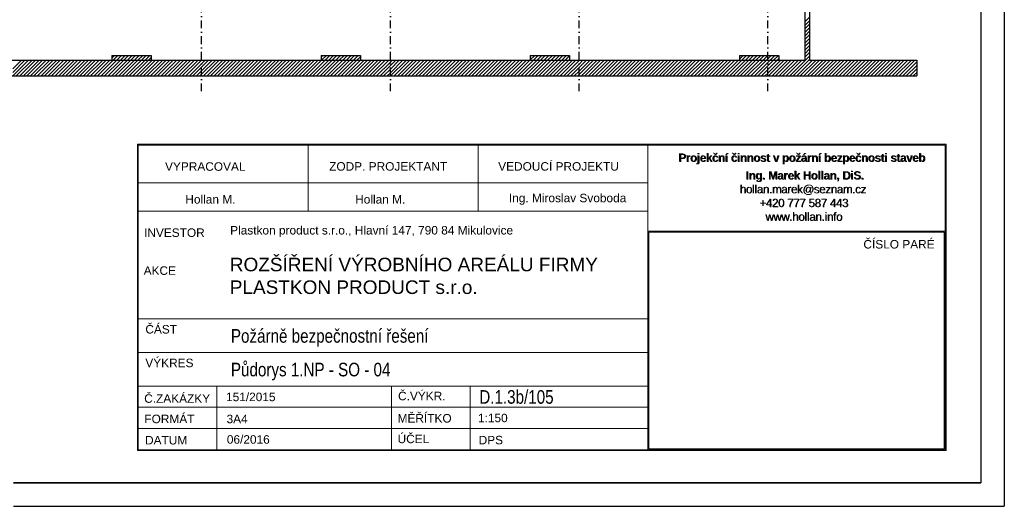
# Model space of a CAD drawing. Header units: millimetres. Extents: x 2886542 to 7567581, y -792623 to 134766.
# Tile 252 of 256: x 4921160 to 4952457, y -419614 to -404155. Entities that reach past the tile are written whole.
import ezdxf

# ---------------------------------------------------------------- set-up
doc = ezdxf.new("R2010")
doc.units = ezdxf.units.MM
doc.linetypes.add('DASHDOT', pattern=[1, 0.5, -0.25, 0, -0.25])
doc.layers.add('CKPROSTUPY_NADROVINOU', color=7, linetype='DASHDOT', lineweight=25)
doc.layers.add('Text obecně', color=7, linetype='Continuous', lineweight=25)
doc.layers.add('IN_NS_VYPLNE OTVORU', color=16, linetype='Continuous')
doc.layers.add('LEGENDA', color=30, linetype='Continuous')
doc.styles.add('ARIAL', font='arial.ttf')

msp = doc.modelspace()

# ---------------------------------------------------------------- linework, layer by layer
at = {"layer": 'CKPROSTUPY_NADROVINOU', "color": 0, "ltscale": 500}
for p, q in [((4926943.4, -406428.5), (4926943.4, -379211)), ((4932943.4, -406428.5), (4932943.4, -379211)), ((4938943.4, -406428.5), (4938943.4, -379211)), ((4944943.4, -406428.5), (4944943.4, -379211))]:
    msp.add_line(p, q, dxfattribs=at)
at = {"layer": 'IN_NS_VYPLNE OTVORU', "color": 0}
for p, q in [((4946118.4, -403472.4), (4946118.4, -405442.4)), ((4946268.4, -403472.4), (4946268.4, -405442.4)), ((4946118.4, -404225.2), (4946268.4, -404075.2)), ((4946118.4, -404337.5), (4946268.4, -404187.5)), ((4946118.4, -404449.7), (4946268.4, -404299.7)), ((4946118.4, -404562), (4946268.4, -404412)), ((4946118.4, -404674.3), (4946268.4, -404524.3)), ((4946118.4, -404786.5), (4946268.4, -404636.5)), ((4946118.4, -404898.8), (4946268.4, -404748.8)), ((4946118.4, -405011), (4946268.4, -404861)), ((4946118.4, -405123.3), (4946268.4, -404973.3)), ((4924088.4, -405292.4), (4925338.4, -405292.4)), ((4924088.4, -405292.4), (4924088.4, -405442.4)), ((4924088.4, -405376.1), (4924172.2, -405292.4)), ((4924134.4, -405442.4), (4924284.4, -405292.4)), ((4924246.7, -405442.4), (4924396.7, -405292.4)), ((4924358.9, -405442.4), (4924508.9, -405292.4)), ((4924471.2, -405442.4), (4924621.2, -405292.4)), ((4924583.5, -405442.4), (4924733.5, -405292.4)), ((4924695.7, -405442.4), (4924845.7, -405292.4)), ((4924808, -405442.4), (4924958, -405292.4)), ((4924920.2, -405442.4), (4925070.2, -405292.4)), ((4925032.5, -405442.4), (4925182.5, -405292.4)), ((4925144.7, -405442.4), (4925294.7, -405292.4)), ((4925338.4, -405292.4), (4925338.4, -405442.4)), ((4930738.4, -405292.4), (4931988.4, -405292.4)), ((4930738.4, -405292.4), (4930738.4, -405442.4)), ((4930738.4, -405349.1), (4930795.1, -405292.4)), ((4930757.4, -405442.4), (4930907.4, -405292.4)), ((4930869.6, -405442.4), (4931019.6, -405292.4)), ((4930981.9, -405442.4), (4931131.9, -405292.4)), ((4931094.1, -405442.4), (4931244.1, -405292.4)), ((4931206.4, -405442.4), (4931356.4, -405292.4)), ((4931318.6, -405442.4), (4931468.6, -405292.4)), ((4931430.9, -405442.4), (4931580.9, -405292.4)), ((4931543.2, -405442.4), (4931693.2, -405292.4)), ((4931655.4, -405442.4), (4931805.4, -405292.4)), ((4931767.7, -405442.4), (4931917.7, -405292.4)), ((4931988.4, -405292.4), (4931988.4, -405442.4)), ((4937388.4, -405292.4), (4938638.4, -405292.4)), ((4937388.4, -405292.4), (4937388.4, -405442.4)), ((4937388.4, -405322), (4937418.1, -405292.4)), ((4937388.4, -405434.3), (4937530.3, -405292.4)), ((4937492.6, -405442.4), (4937642.6, -405292.4)), ((4937604.8, -405442.4), (4937754.8, -405292.4)), ((4937717.1, -405442.4), (4937867.1, -405292.4)), ((4937829.3, -405442.4), (4937979.3, -405292.4)), ((4937941.6, -405442.4), (4938091.6, -405292.4)), ((4938053.8, -405442.4), (4938203.8, -405292.4)), ((4938166.1, -405442.4), (4938316.1, -405292.4)), ((4938278.3, -405442.4), (4938428.3, -405292.4)), ((4938390.6, -405442.4), (4938540.6, -405292.4)), ((4938638.4, -405292.4), (4938638.4, -405442.4)), ((4944038.4, -405292.4), (4945288.4, -405292.4)), ((4944038.4, -405292.4), (4944038.4, -405442.4)), ((4944038.4, -405295), (4944041, -405292.4)), ((4944038.4, -405407.2), (4944153.3, -405292.4)), ((4944115.5, -405442.4), (4944265.5, -405292.4)), ((4944227.8, -405442.4), (4944377.8, -405292.4)), ((4944340, -405442.4), (4944490, -405292.4)), ((4944452.3, -405442.4), (4944602.3, -405292.4)), ((4944564.5, -405442.4), (4944714.5, -405292.4)), ((4944676.8, -405442.4), (4944826.8, -405292.4)), ((4944789, -405442.4), (4944939, -405292.4)), ((4944943.4, -405400.2), (4945051.3, -405292.4)), ((4945013.5, -405442.4), (4945163.5, -405292.4)), ((4945125.8, -405442.4), (4945275.8, -405292.4)), ((4945288.4, -405292.4), (4945288.4, -405442.4)), ((4946118.4, -405235.5), (4946268.4, -405085.5)), ((4946118.4, -405347.8), (4946268.4, -405197.8)), ((4919762.4, -405442.4), (4924088.4, -405442.4)), ((4920943.4, -405714.8), (4921215.9, -405442.4)), ((4920943.4, -405827.1), (4921328.1, -405442.4)), ((4920943.4, -405939.3), (4921440.4, -405442.4)), ((4921052.6, -405942.4), (4921552.6, -405442.4)), ((4921164.9, -405942.4), (4921664.9, -405442.4)), ((4921277.1, -405942.4), (4921777.1, -405442.4)), ((4921389.4, -405942.4), (4921889.4, -405442.4)), ((4921501.6, -405942.4), (4922001.6, -405442.4)), ((4921613.9, -405942.4), (4922113.9, -405442.4)), ((4921726.1, -405942.4), (4922226.1, -405442.4)), ((4921838.4, -405942.4), (4922338.4, -405442.4)), ((4921950.6, -405942.4), (4922450.6, -405442.4)), ((4922062.9, -405942.4), (4922562.9, -405442.4)), ((4922175.2, -405942.4), (4922675.2, -405442.4)), ((4922287.4, -405942.4), (4922787.4, -405442.4)), ((4922399.7, -405942.4), (4922899.7, -405442.4)), ((4922511.9, -405942.4), (4923011.9, -405442.4)), ((4922624.2, -405942.4), (4923124.2, -405442.4)), ((4922736.4, -405942.4), (4923236.4, -405442.4)), ((4922848.7, -405942.4), (4923348.7, -405442.4)), ((4922960.9, -405942.4), (4923460.9, -405442.4)), ((4923073.2, -405942.4), (4923573.2, -405442.4)), ((4923185.4, -405942.4), (4923685.4, -405442.4)), ((4923297.7, -405942.4), (4923797.7, -405442.4)), ((4923409.9, -405942.4), (4923909.9, -405442.4)), ((4923522.2, -405942.4), (4924022.2, -405442.4)), ((4923634.4, -405942.4), (4924134.4, -405442.4)), ((4923746.7, -405942.4), (4924246.7, -405442.4)), ((4923858.9, -405942.4), (4924358.9, -405442.4)), ((4923971.2, -405942.4), (4924471.2, -405442.4)), ((4924083.5, -405942.4), (4924583.5, -405442.4)), ((4924195.7, -405942.4), (4924695.7, -405442.4)), ((4924308, -405942.4), (4924808, -405442.4)), ((4924420.2, -405942.4), (4924920.2, -405442.4)), ((4924532.5, -405942.4), (4925032.5, -405442.4)), ((4924644.7, -405942.4), (4925144.7, -405442.4)), ((4924757, -405942.4), (4925257, -405442.4)), ((4924869.2, -405942.4), (4925369.2, -405442.4)), ((4924981.5, -405942.4), (4925481.5, -405442.4)), ((4925093.7, -405942.4), (4925593.7, -405442.4)), ((4925206, -405942.4), (4925706, -405442.4)), ((4925257, -405442.4), (4925338.4, -405360.9)), ((4925318.2, -405942.4), (4925818.2, -405442.4)), ((4925338.4, -405442.4), (4926518.4, -405442.4)), ((4925338.4, -405442.4), (4930738.4, -405442.4)), ((4925430.5, -405942.4), (4925930.5, -405442.4)), ((4925542.7, -405942.4), (4926042.7, -405442.4)), ((4925655, -405942.4), (4926155, -405442.4)), ((4925767.3, -405942.4), (4926267.3, -405442.4)), ((4925879.5, -405942.4), (4926379.5, -405442.4)), ((4925991.8, -405942.4), (4926491.8, -405442.4)), ((4926104, -405942.4), (4926604, -405442.4)), ((4926216.3, -405942.4), (4926716.3, -405442.4)), ((4926328.5, -405942.4), (4926828.5, -405442.4)), ((4926440.8, -405942.4), (4926940.8, -405442.4)), ((4926553, -405942.4), (4926943.4, -405552)), ((4926943.4, -405552), (4927053, -405442.4)), ((4926943.4, -405664.2), (4927165.3, -405442.4)), ((4926943.4, -405776.5), (4927277.5, -405442.4)), ((4926943.4, -405888.7), (4927389.8, -405442.4)), ((4927002, -405942.4), (4927502, -405442.4)), ((4927114.3, -405942.4), (4927614.3, -405442.4)), ((4927226.5, -405942.4), (4927726.5, -405442.4)), ((4927338.8, -405942.4), (4927838.8, -405442.4)), ((4927451.1, -405942.4), (4927951.1, -405442.4)), ((4927563.3, -405942.4), (4928063.3, -405442.4)), ((4927675.6, -405942.4), (4928175.6, -405442.4)), ((4927787.8, -405942.4), (4928287.8, -405442.4)), ((4927900.1, -405942.4), (4928400.1, -405442.4)), ((4928012.3, -405942.4), (4928512.3, -405442.4)), ((4928124.6, -405942.4), (4928624.6, -405442.4)), ((4928236.8, -405942.4), (4928736.8, -405442.4)), ((4928349.1, -405942.4), (4928849.1, -405442.4)), ((4928461.3, -405942.4), (4928961.3, -405442.4)), ((4928573.6, -405942.4), (4929073.6, -405442.4)), ((4928685.8, -405942.4), (4929185.8, -405442.4)), ((4928798.1, -405942.4), (4929298.1, -405442.4)), ((4928910.3, -405942.4), (4929410.3, -405442.4)), ((4929022.6, -405942.4), (4929522.6, -405442.4)), ((4929134.8, -405942.4), (4929634.8, -405442.4)), ((4929247.1, -405942.4), (4929747.1, -405442.4)), ((4929359.4, -405942.4), (4929859.4, -405442.4)), ((4929471.6, -405942.4), (4929971.6, -405442.4)), ((4929583.9, -405942.4), (4930083.9, -405442.4)), ((4929696.1, -405942.4), (4930196.1, -405442.4)), ((4929808.4, -405942.4), (4930308.4, -405442.4)), ((4929920.6, -405942.4), (4930420.6, -405442.4)), ((4930032.9, -405942.4), (4930532.9, -405442.4)), ((4930145.1, -405942.4), (4930645.1, -405442.4)), ((4930257.4, -405942.4), (4930757.4, -405442.4)), ((4930369.6, -405942.4), (4930869.6, -405442.4)), ((4930481.9, -405942.4), (4930981.9, -405442.4)), ((4930594.1, -405942.4), (4931094.1, -405442.4)), ((4930706.4, -405942.4), (4931206.4, -405442.4)), ((4930818.6, -405942.4), (4931318.6, -405442.4)), ((4930930.9, -405942.4), (4931430.9, -405442.4)), ((4931043.2, -405942.4), (4931543.2, -405442.4)), ((4931155.4, -405942.4), (4931655.4, -405442.4)), ((4931267.7, -405942.4), (4931767.7, -405442.4)), ((4931379.9, -405942.4), (4931879.9, -405442.4)), ((4931492.2, -405942.4), (4931992.2, -405442.4)), ((4931604.4, -405942.4), (4932104.4, -405442.4)), ((4931716.7, -405942.4), (4932216.7, -405442.4)), ((4931828.9, -405942.4), (4932328.9, -405442.4)), ((4931879.9, -405442.4), (4931988.4, -405333.9)), ((4931941.2, -405942.4), (4932441.2, -405442.4)), ((4931988.4, -405442.4), (4937388.4, -405442.4)), ((4932053.4, -405942.4), (4932553.4, -405442.4)), ((4932165.7, -405942.4), (4932665.7, -405442.4)), ((4932277.9, -405942.4), (4932777.9, -405442.4)), ((4932390.2, -405942.4), (4932890.2, -405442.4)), ((4932502.4, -405942.4), (4932943.4, -405501.4)), ((4932614.7, -405942.4), (4932943.4, -405613.7)), ((4932943.4, -405501.4), (4933002.4, -405442.4)), ((4932943.4, -405613.7), (4933114.7, -405442.4)), ((4932943.4, -405725.9), (4933227, -405442.4)), ((4932943.4, -405838.2), (4933339.2, -405442.4)), ((4932951.5, -405942.4), (4933451.5, -405442.4)), ((4933063.7, -405942.4), (4933563.7, -405442.4)), ((4933176, -405942.4), (4933676, -405442.4)), ((4933288.2, -405942.4), (4933788.2, -405442.4)), ((4933400.5, -405942.4), (4933900.5, -405442.4)), ((4933512.7, -405942.4), (4934012.7, -405442.4)), ((4933625, -405942.4), (4934125, -405442.4)), ((4933737.2, -405942.4), (4934237.2, -405442.4)), ((4933849.5, -405942.4), (4934349.5, -405442.4)), ((4933961.7, -405942.4), (4934461.7, -405442.4)), ((4934074, -405942.4), (4934574, -405442.4)), ((4934186.2, -405942.4), (4934686.2, -405442.4)), ((4934298.5, -405942.4), (4934798.5, -405442.4)), ((4934410.7, -405942.4), (4934910.7, -405442.4)), ((4934523, -405942.4), (4935023, -405442.4)), ((4934635.3, -405942.4), (4935135.3, -405442.4)), ((4934747.5, -405942.4), (4935247.5, -405442.4)), ((4934859.8, -405942.4), (4935359.8, -405442.4)), ((4934972, -405942.4), (4935472, -405442.4)), ((4935084.3, -405942.4), (4935584.3, -405442.4)), ((4935196.5, -405942.4), (4935696.5, -405442.4)), ((4935308.8, -405942.4), (4935808.8, -405442.4)), ((4935421, -405942.4), (4935921, -405442.4)), ((4935533.3, -405942.4), (4936033.3, -405442.4)), ((4935645.5, -405942.4), (4936145.5, -405442.4)), ((4935757.8, -405942.4), (4936257.8, -405442.4)), ((4935870, -405942.4), (4936370, -405442.4)), ((4935982.3, -405942.4), (4936482.3, -405442.4)), ((4936094.5, -405942.4), (4936594.5, -405442.4)), ((4936206.8, -405942.4), (4936706.8, -405442.4)), ((4936319.1, -405942.4), (4936819.1, -405442.4)), ((4936431.3, -405942.4), (4936931.3, -405442.4)), ((4936543.6, -405942.4), (4937043.6, -405442.4)), ((4936655.8, -405942.4), (4937155.8, -405442.4)), ((4936768.1, -405942.4), (4937268.1, -405442.4)), ((4936880.3, -405942.4), (4937380.3, -405442.4)), ((4936992.6, -405942.4), (4937492.6, -405442.4)), ((4937104.8, -405942.4), (4937604.8, -405442.4)), ((4937217.1, -405942.4), (4937717.1, -405442.4)), ((4937329.3, -405942.4), (4937829.3, -405442.4)), ((4937441.6, -405942.4), (4937941.6, -405442.4)), ((4937553.8, -405942.4), (4938053.8, -405442.4)), ((4937666.1, -405942.4), (4938166.1, -405442.4)), ((4937778.3, -405942.4), (4938278.3, -405442.4)), ((4937890.6, -405942.4), (4938390.6, -405442.4)), ((4938002.9, -405942.4), (4938502.9, -405442.4)), ((4938115.1, -405942.4), (4938615.1, -405442.4)), ((4938227.4, -405942.4), (4938727.4, -405442.4)), ((4938339.6, -405942.4), (4938839.6, -405442.4)), ((4938451.9, -405942.4), (4938943.4, -405450.8)), ((4938502.9, -405442.4), (4938638.4, -405306.8)), ((4938564.1, -405942.4), (4938943.4, -405563.1)), ((4938615.1, -405442.4), (4938638.4, -405419.1)), ((4938638.4, -405442.4), (4944038.4, -405442.4)), ((4938943.4, -405450.8), (4938951.9, -405442.4)), ((4938943.4, -405563.1), (4939064.1, -405442.4)), ((4938943.4, -405675.3), (4939176.4, -405442.4)), ((4938943.4, -405787.6), (4939288.6, -405442.4)), ((4938943.4, -405899.8), (4939400.9, -405442.4)), ((4939013.1, -405942.4), (4939513.1, -405442.4)), ((4939125.4, -405942.4), (4939625.4, -405442.4)), ((4939237.6, -405942.4), (4939737.6, -405442.4)), ((4939349.9, -405942.4), (4939849.9, -405442.4)), ((4939462.1, -405942.4), (4939962.1, -405442.4)), ((4939574.4, -405942.4), (4940074.4, -405442.4)), ((4939686.7, -405942.4), (4940186.7, -405442.4)), ((4939798.9, -405942.4), (4940298.9, -405442.4)), ((4939911.2, -405942.4), (4940411.2, -405442.4)), ((4940023.4, -405942.4), (4940523.4, -405442.4)), ((4940135.7, -405942.4), (4940635.7, -405442.4)), ((4940247.9, -405942.4), (4940747.9, -405442.4)), ((4940360.2, -405942.4), (4940860.2, -405442.4)), ((4940472.4, -405942.4), (4940972.4, -405442.4)), ((4940584.7, -405942.4), (4941084.7, -405442.4)), ((4940696.9, -405942.4), (4941196.9, -405442.4)), ((4940809.2, -405942.4), (4941309.2, -405442.4)), ((4940921.4, -405942.4), (4941421.4, -405442.4)), ((4941033.7, -405942.4), (4941533.7, -405442.4)), ((4941145.9, -405942.4), (4941645.9, -405442.4)), ((4941258.2, -405942.4), (4941758.2, -405442.4)), ((4941370.4, -405942.4), (4941870.4, -405442.4)), ((4941482.7, -405942.4), (4941982.7, -405442.4)), ((4941595, -405942.4), (4942095, -405442.4)), ((4941707.2, -405942.4), (4942207.2, -405442.4)), ((4941819.5, -405942.4), (4942319.5, -405442.4)), ((4941931.7, -405942.4), (4942431.7, -405442.4)), ((4942044, -405942.4), (4942544, -405442.4)), ((4942156.2, -405942.4), (4942656.2, -405442.4)), ((4942268.5, -405942.4), (4942768.5, -405442.4)), ((4942380.7, -405942.4), (4942880.7, -405442.4)), ((4942493, -405942.4), (4942993, -405442.4)), ((4942605.2, -405942.4), (4943105.2, -405442.4)), ((4942717.5, -405942.4), (4943217.5, -405442.4)), ((4942829.7, -405942.4), (4943329.7, -405442.4)), ((4942942, -405942.4), (4943442, -405442.4)), ((4943054.2, -405942.4), (4943554.2, -405442.4)), ((4943166.5, -405942.4), (4943666.5, -405442.4)), ((4943278.8, -405942.4), (4943778.8, -405442.4)), ((4943391, -405942.4), (4943891, -405442.4)), ((4943503.3, -405942.4), (4944003.3, -405442.4)), ((4943615.5, -405942.4), (4944115.5, -405442.4)), ((4943727.8, -405942.4), (4944227.8, -405442.4)), ((4943840, -405942.4), (4944340, -405442.4)), ((4943952.3, -405942.4), (4944452.3, -405442.4)), ((4944064.5, -405942.4), (4944564.5, -405442.4)), ((4944176.8, -405942.4), (4944676.8, -405442.4)), ((4944289, -405942.4), (4944789, -405442.4)), ((4944401.3, -405942.4), (4944901.3, -405442.4)), ((4944513.5, -405942.4), (4944943.4, -405512.5)), ((4944901.3, -405442.4), (4944943.4, -405400.2)), ((4944943.4, -405512.5), (4945013.5, -405442.4)), ((4944943.4, -405624.8), (4945125.8, -405442.4)), ((4944943.4, -405737), (4945238, -405442.4)), ((4944943.4, -405849.3), (4945350.3, -405442.4)), ((4944962.6, -405942.4), (4945462.6, -405442.4)), ((4945074.8, -405942.4), (4945574.8, -405442.4)), ((4945187.1, -405942.4), (4945687.1, -405442.4)), ((4945238, -405442.4), (4945288.4, -405392)), ((4945288.4, -405442.4), (4946118.4, -405442.4)), ((4945299.3, -405942.4), (4945799.3, -405442.4)), ((4945411.6, -405942.4), (4945911.6, -405442.4)), ((4945523.8, -405942.4), (4946023.8, -405442.4)), ((4945636.1, -405942.4), (4946268.4, -405310)), ((4945748.3, -405942.4), (4946268.4, -405422.3)), ((4945860.6, -405942.4), (4946360.6, -405442.4)), ((4945972.8, -405942.4), (4946472.8, -405442.4)), ((4946085.1, -405942.4), (4946585.1, -405442.4)), ((4946197.3, -405942.4), (4946697.3, -405442.4)), ((4946268.4, -405442.4), (4949674.8, -405442.4)), ((4946309.6, -405942.4), (4946809.6, -405442.4)), ((4946421.8, -405942.4), (4946921.8, -405442.4)), ((4946534.1, -405942.4), (4947034.1, -405442.4)), ((4946646.3, -405942.4), (4947146.3, -405442.4)), ((4946758.6, -405942.4), (4947258.6, -405442.4)), ((4946870.9, -405942.4), (4947370.9, -405442.4)), ((4946983.1, -405942.4), (4947483.1, -405442.4)), ((4947095.4, -405942.4), (4947595.4, -405442.4)), ((4947207.6, -405942.4), (4947707.6, -405442.4)), ((4947319.9, -405942.4), (4947819.9, -405442.4)), ((4947432.1, -405942.4), (4947932.1, -405442.4)), ((4947544.4, -405942.4), (4948044.4, -405442.4)), ((4947656.6, -405942.4), (4948156.6, -405442.4)), ((4947768.9, -405942.4), (4948268.9, -405442.4)), ((4947881.1, -405942.4), (4948381.1, -405442.4)), ((4947993.4, -405942.4), (4948493.4, -405442.4)), ((4948105.6, -405942.4), (4948605.6, -405442.4)), ((4948217.9, -405942.4), (4948717.9, -405442.4)), ((4948330.1, -405942.4), (4948830.1, -405442.4)), ((4948442.4, -405942.4), (4948942.4, -405442.4)), ((4948554.7, -405942.4), (4949054.7, -405442.4)), ((4948666.9, -405942.4), (4949166.9, -405442.4)), ((4948779.2, -405942.4), (4949279.2, -405442.4)), ((4948891.4, -405942.4), (4949391.4, -405442.4)), ((4949003.7, -405942.4), (4949503.7, -405442.4)), ((4949115.9, -405942.4), (4949615.9, -405442.4)), ((4949228.2, -405942.4), (4949674.8, -405495.8)), ((4949340.4, -405942.4), (4949674.8, -405608)), ((4926665.3, -405942.4), (4926943.4, -405664.2)), ((4926777.5, -405942.4), (4926943.4, -405776.5)), ((4926889.8, -405942.4), (4926943.4, -405888.7)), ((4932727, -405942.4), (4932943.4, -405725.9)), ((4932839.2, -405942.4), (4932943.4, -405838.2)), ((4938676.4, -405942.4), (4938943.4, -405675.3)), ((4938788.6, -405942.4), (4938943.4, -405787.6)), ((4938900.9, -405942.4), (4938943.4, -405899.8)), ((4944625.8, -405942.4), (4944943.4, -405624.8)), ((4944738, -405942.4), (4944943.4, -405737)), ((4944850.3, -405942.4), (4944943.4, -405849.3)), ((4949452.7, -405942.4), (4949674.8, -405720.3)), ((4949564.9, -405942.4), (4949674.8, -405832.5)), ((4918576.4, -405942.4), (4949674.8, -405942.4))]:
    msp.add_line(p, q, dxfattribs=at)
at = {"layer": 'IN_NS_VYPLNE OTVORU', "color": 0, "ltscale": 2500}
msp.add_line((4879682.2, -405442.4), (4945510.6, -405442.4), dxfattribs=at)
at = {"layer": 'IN_NS_VYPLNE OTVORU', "color": 0, "lineweight": 30}
msp.add_line((4949674.8, -405442.4), (4949674.8, -405942.4), dxfattribs=at)
at = {"layer": 'LEGENDA', "color": 7, "lineweight": 9}
for p, q in [((4924903.3, -408114.1), (4924903.3, -417846.2)), ((4950606.6, -408114.1), (4924903.3, -408114.1)), ((4950606.6, -417846.2), (4950606.6, -408114.1)), ((4950579.6, -408141.1), (4924930.3, -408141.1)), ((4924930.3, -417819.2), (4924930.3, -408141.1)), ((4930330.1, -410239.9), (4930330.1, -408141.1)), ((4935730, -410239.9), (4935730, -408141.1)), ((4941129.9, -417819.2), (4941129.9, -408141.1)), ((4950579.6, -417819.2), (4950579.6, -408141.1)), ((4941129.9, -409336.7), (4924930.3, -409336.7)), ((4941129.9, -410239.9), (4924930.3, -410239.9)), ((4941129.9, -410878.2), (4950579.6, -410878.2)), ((4927429.9, -415794.2), (4927429.9, -417819.2)), ((4932980.7, -415794.2), (4932980.7, -417816.6)), ((4935480.3, -415794.2), (4935480.3, -417816.6)), ((4924930.3, -417144.2), (4932980.7, -417144.2)), ((4932980.7, -417141.6), (4941129.9, -417141.6)), ((4937980, -417141.6), (4938029.4, -417141.6)), ((4924930.3, -417819.2), (4950579.6, -417819.2)), ((4924903.3, -417846.2), (4950606.6, -417846.2))]:
    msp.add_line(p, q, dxfattribs=at)
for points in [[(4941129.9, -410878.2), (4950579.6, -410878.2), (4950579.6, -417819.2), (4941129.9, -417819.2)], [(4941159.9, -410908.2), (4950549.6, -410908.2), (4950549.6, -417789.2), (4941159.9, -417789.2)]]:
    msp.add_lwpolyline(points, close=True, dxfattribs=at)
at = {"layer": 'Text obecně'}
for p, q in [((4952457.4, -374864.8), (4952457.4, -419613.8)), ((4951707.4, -375614.8), (4951707.4, -418863.8)), ((4951707.4, -375614.8), (4951707.4, -418863.8)), ((4951707.4, -375614.8), (4951707.4, -418863.8)), ((4920958.1, -418863.8), (4951707.4, -418863.8)), ((4951707.4, -418863.8), (4920958.1, -418863.8)), ((4920958.1, -418863.8), (4951707.4, -418863.8)), ((4920958.1, -418863.8), (4951707.4, -418863.8)), ((4921708.1, -418863.8), (4951707.4, -418863.8)), ((4920958.1, -419613.8), (4952457.4, -419613.8))]:
    msp.add_line(p, q, dxfattribs=at)
at = {"layer": 'Text obecně', "lineweight": 9}
for p, q in [((4941129.9, -413656.3), (4924930.3, -413656.3)), ((4941129.9, -414725.3), (4924930.3, -414725.3)), ((4941129.9, -415794.2), (4924889.8, -415794.2)), ((4941129.9, -416469.2), (4924930.3, -416469.2))]:
    msp.add_line(p, q, dxfattribs=at)

# ---------------------------------------------------------------- texts
at = {"layer": 'LEGENDA', "color": 7, "lineweight": 9, "style": 'ARIAL'}
for s, height, p in [('VYPRACOVAL', 269.99, (4925780, -408954.5)), ('ZODP. PROJEKTANT', 269.993, (4930996.6, -408950.9)), ('VEDOUCÍ PROJEKTU', 269.993, (4936370.4, -408950.9)), ('Ing. Miroslav Svoboda', 269.993, (4936710, -409953.9)), ('Hollan M.', 269.99, (4926424.8, -409997.1)), ('Hollan M.', 269.99, (4931824.7, -409997.1)), ('INVESTOR', 269.99, (4925113.6, -411055.5)), ('ČÍSLO PARÉ', 269.99, (4947979.1, -411423.7)), ('AKCE', 269.99, (4925100.9, -412260.3)), ('ČÁST', 269.99, (4925154, -414124.8)), ('VÝKRES', 269.99, (4925154, -415193.7)), ('Č.VÝKR.', 269.99, (4933186.7, -416244.1)), ('Č.ZAKÁZKY', 269.99, (4925117.6, -416325.4)), ('151/2015', 269.99, (4927719.1, -416273.6)), ('FORMÁT', 269.99, (4925123.3, -416972.5)), ('3A4', 269.99, (4927735.1, -416974.1)), ('MĚŘÍTKO', 269.99, (4933171.8, -416952.2)), ('1:150', 269.99, (4935727.7, -416942.8)), ('DATUM', 269.99, (4925144.6, -417649.3)), ('06/2016', 269.99, (4927744.9, -417625.4)), ('ÚČEL', 269.99, (4933171.8, -417607.6)), ('DPS', 269.99, (4935748.6, -417645.2))]:
    msp.add_text(s, height=height, dxfattribs=at).set_placement(p)
at = {"layer": 'LEGENDA', "color": 7, "lineweight": 9, "style": 'ARIAL', "width": 0.8}
for s, height, p in [('Požárně bezpečnostní řešení', 431.989, (4927873.4, -414416.7)), ('Půdorys 1.NP - SO - 04', 431.989, (4927873.4, -415485.7)), ('D.1.3b/105', 431.99, (4935769.1, -416355.8))]:
    msp.add_text(s, height=height, dxfattribs=at).set_placement(p)
at = {"layer": 'LEGENDA', "color": 7, "lineweight": 9, "attachment_point": 1, "style": 'ARIAL'}
for s, insert, char_height, width in [('{\\fArial|b1|i0|c238|p34;\\W5.2075;\\T0.95;  \\W1;Projekční činnost v požární bezpečnosti staveb\\P\\H0.28571x;\\W9.6431;                   \\W1;\\P\\H3.5x;\\W8.1186;    \\W1;Ing. Marek Hollan, DiS.\\P\\fArial|b0|i0|c238|p34;\\W7.6382;    \\W1;hollan.marek@seznam.cz\\P\\W9.2554;    \\W1;+420 777 587 443\\P\\W9.7463;    \\W1;www.hollan.info}', (4941089.6, -408405), 262.493, 9748), ('{\\fArial|b0|i0|c238|p34;\\C0;Plastkon product s.r.o., Hlavní 147, 790 84 Mikulovice}', (4927850.1, -410709.4, 12667.9), 269.993, 18615.936), ('{\\fArial|b0|i0|c238|p34;ROZŠÍŘENÍ VÝROBNÍHO AREÁLU FIRMY\\PPLASTKON PRODUCT s.r.o.\\H1.0808x; }', (4927838.1, -411716.5), 431.989, 20330.645)]:
    msp.add_mtext(s, dxfattribs=dict(at, insert=insert, char_height=char_height, width=width))
at = {"layer": 'LEGENDA', "color": 252, "lineweight": 9, "insert": (4941104.7, -408410.5), "char_height": 262.493, "width": 9748, "attachment_point": 1, "style": 'ARIAL'}
msp.add_mtext('{\\fArial|b1|i0|c238|p34;\\W5.2075;\\T0.95;  \\W1;Projekční činnost v požární bezpečnosti staveb\\P\\H0.28571x;\\W9.6431;                   \\W1;\\P\\H3.5x;\\W8.1186;    \\W1;Ing. Marek Hollan, DiS.\\P\\fArial|b0|i0|c238|p34;\\W7.6382;    \\W1;hollan.marek@seznam.cz\\P\\W9.2554;    \\W1;+420 777 587 443\\P\\W9.7463;    \\W1;www.hollan.info}', dxfattribs=at)

doc.saveas('drawing.dxf')
